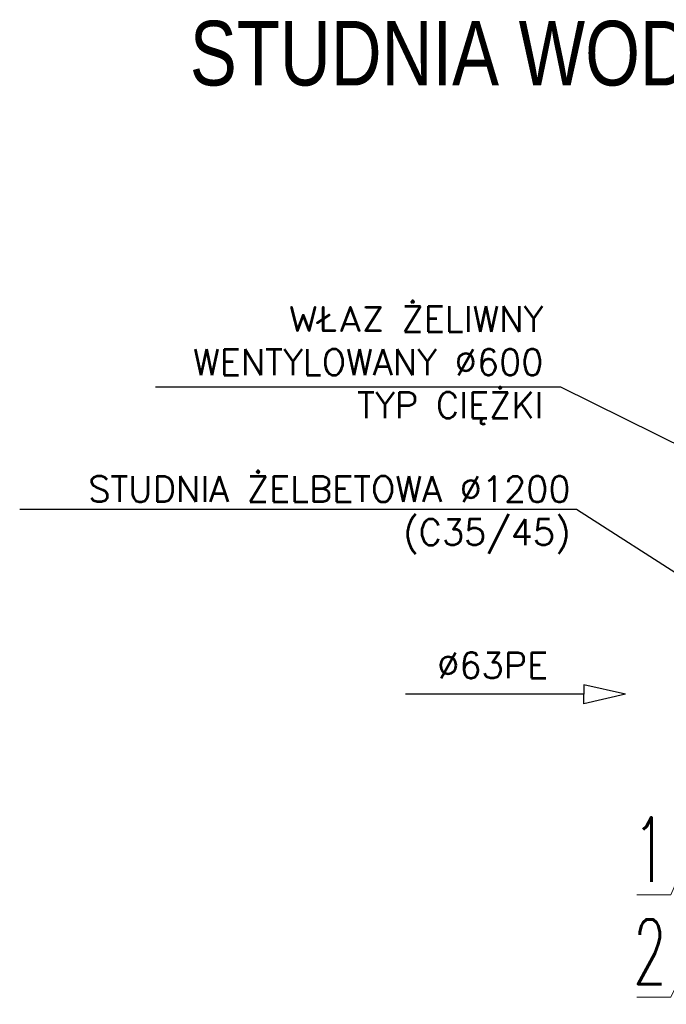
# Model space of a CAD drawing. Header units: millimetres. Extents: x 150273 to 195680, y -17536 to -5179.
# Tile 14 of 29: x 150506 to 152006, y -7649 to -5364. Entities that reach past the tile are written whole.
import ezdxf
from ezdxf import colors
from ezdxf.entities.mleader import LeaderData, LeaderLine
from ezdxf.math import Vec2, Vec3

# ---------------------------------------------------------------- set-up
doc = ezdxf.new("R2010")
doc.units = ezdxf.units.MM
for name, color, linetype, lineweight in [('_tb_armatura', 3, 'Continuous', 30), ('_tb_opis', 30, 'Continuous', 25), ('A poziom +2_2018-05-23$0$_TB_opis', 7, 'Continuous', 30)]:
    doc.layers.add(name, color=color, linetype=linetype, lineweight=lineweight)
doc.styles.add('Arial', font='arial.ttf')
doc.styles.get("Standard").update_dxf_attribs({"font": 'times.ttf'})
doc.styles.add('TB_Romans', font='romans.shx', dxfattribs={"width": 0.6})
doc.dimstyles.new('ISO-25', dxfattribs={"dimtxt": 70, "dimasz": 20, "dimexe": 1, "dimexo": 0.625, "dimgap": 20, "dimtad": 1, "dimdec": 0, "dimtxsty": 'Standard', "dimblk": 'ARCHTICK', "dimcen": 4, "dimclrd": 256, "dimclre": 256, "dimclrt": 256, "dimadec": 0, "dimazin": 0, "dimtfac": 1, "dimtdec": 0, "dimtmove": 0, "dimatfit": 3, "dimfxl": 1, "dimlwd": -1, "dimlwe": -1, "dimarcsym": 0})

# ---------------------------------------------------------------- blocks, each defined once
blk = doc.blocks.new('A$C0D0760F2')
at = {"linetype": 'ByBlock', "ltscale": 8}
for points in [[(141.4, 139), (44.4, 161), (44.4, 139)], [(44.4, 139), (-369, 139)], [(141.4, 139), (44.4, 116.9), (44.4, 139)]]:
    blk.add_lwpolyline(points, dxfattribs=at)
blk = doc.blocks.new('_ArchTick')
at = {"layer": '_tb_armatura', "color": 0, "const_width": 0.15}
blk.add_lwpolyline([(-0.5, -0.5), (0.5, 0.5)], dxfattribs=at)
blk = doc.blocks.new('_None')

msp = doc.modelspace()

# ---------------------------------------------------------------- block references
msp.add_blockref('A$C0D0760F2', (151770.4, -7068))

# ---------------------------------------------------------------- texts
at = {"layer": '_tb_opis', "style": 'Arial', "width": 0.78}
msp.add_text('STUDNIA WODOMIERZOWA NA CZAS BUDOWY', height=150, dxfattribs=at).set_placement((150900.9, -5516.5))
at = {"layer": '_tb_opis', "char_height": 60}
for s, insert, attachment_point in [('\\Fromans|c238;WŁAZ ŻELIWNY \\PWENTYLOWANY %%C600\\PTYP CIĘŻKI ', (151721.1, -6165.5), 6), ('\\Fromans|c238;STUDNIA ŻELBETOWA %%C1200\\P(C35/45)', (151784, -6513), 6), ('\\Fromans|c238;%%C63PE', (151731.8, -6832), 3)]:
    msp.add_mtext(s, dxfattribs=dict(at, insert=insert, attachment_point=attachment_point))

# ---------------------------------------------------------------- leaders
at = {"layer": '_tb_opis', "lineweight": 25, "annotation_type": 0, "has_hookline": 1, "hookline_direction": 1}
for points, text_width in [([(152577.9, -6620.5), (151761.1, -6216.5), (151741.1, -6216.5)], 900), ([(152184.4, -6748.4), (151797.7, -6500.3), (151777.7, -6500.3)], 1251.4)]:
    msp.add_leader(points, dimstyle='ISO-25', override={"dimtad": 3}, dxfattribs=dict(at, text_width=text_width))
at = {"layer": 'A poziom +2_2018-05-23$0$_TB_opis', "lineweight": 30}
ml = msp.add_multileader_mtext('Standard', dxfattribs=at)
ml.set_content('2', color=256, style='TB_Romans')
ml.set_leader_properties(color=256, lineweight=18)
ml.set_arrow_properties(name='NONE')
ml.build(insert=Vec2(0, 0))
ml.multileader.update_dxf_attribs({"text_left_attachment_type": 5, "text_right_attachment_type": 5, "dogleg_length": 10, "arrow_head_size": 100})
ctx = ml.context
ctx.base_point, ctx.char_height, ctx.arrow_head_size, ctx.landing_gap_size, ctx.plane_origin = Vec3(151946.3, -7631.8), 150, 100, 0, Vec3(221219.1, -72863.9)
ctx.left_attachment, ctx.right_attachment, ctx.text_align_type = 5, 5, 2
notes = []
notes.append((ctx, [(0, (1, 1, 0), (152016.3, -7631.8), (-1, 0), 10, [(0, [(152338.2, -6972.8)], 0, [])])]))
ctx.mtext.insert, ctx.mtext.alignment = Vec3(152006.3, -7451.8), 3
ml = msp.add_multileader_mtext('Standard', dxfattribs=at)
ml.set_content('1', color=256, style='TB_Romans')
ml.set_leader_properties(color=256, lineweight=18)
ml.set_arrow_properties(name='NONE')
ml.build(insert=Vec2(0, 0))
ml.multileader.update_dxf_attribs({"text_left_attachment_type": 5, "text_right_attachment_type": 5, "dogleg_length": 10, "arrow_head_size": 100})
ctx = ml.context
ctx.base_point, ctx.char_height, ctx.arrow_head_size, ctx.landing_gap_size, ctx.plane_origin = Vec3(151984.9, -7394.4), 150, 100, 0, Vec3(221219.1, -72626.5)
ctx.left_attachment, ctx.right_attachment, ctx.text_align_type = 5, 5, 2
notes.append((ctx, [(0, (1, 1, 0), (152016.3, -7394.4), (-1, 0), 10, [(0, [(152187.7, -7001.6)], 0, [])])]))
ctx.mtext.insert, ctx.mtext.alignment = Vec3(152006.3, -7214.4), 3
for ctx, leaders in notes:
    for number, flags, end, landing, length, lines in leaders:
        leader = LeaderData()
        leader.index, (leader.has_last_leader_line, leader.has_dogleg_vector, leader.attachment_direction) = number, flags
        leader.last_leader_point, leader.dogleg_vector, leader.dogleg_length = Vec3(end), Vec3(landing), length
        for number, points, colour, breaks in lines:
            line = LeaderLine()
            line.index, line.vertices, line.color, line.breaks = number, Vec3.list(points), colors.encode_raw_color(colour), breaks
            leader.lines.append(line)
        ctx.leaders.append(leader)

doc.saveas('drawing.dxf')
